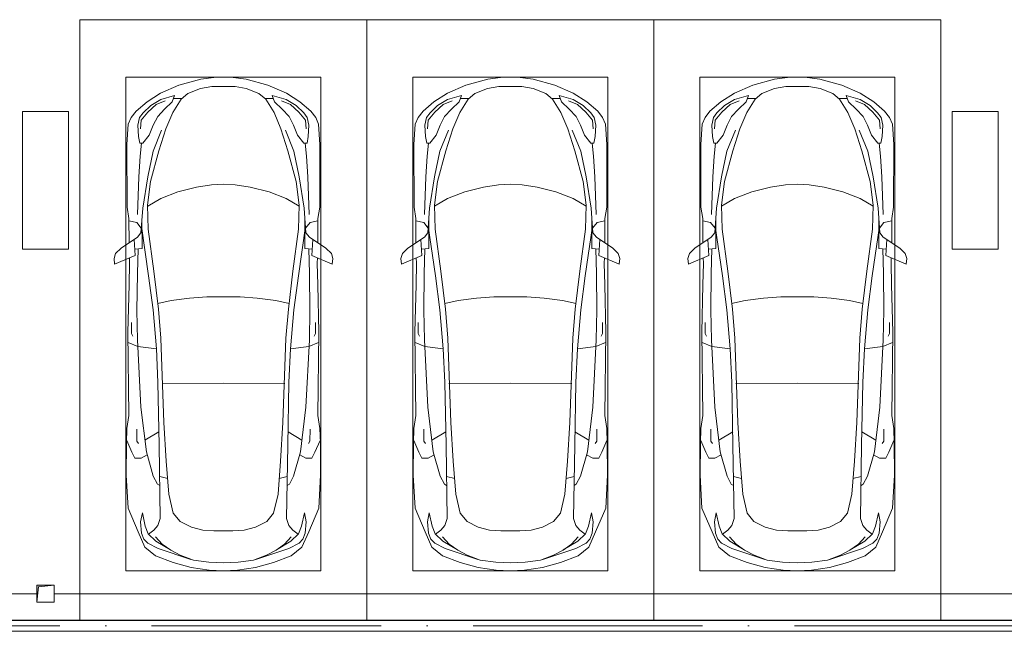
# Model space of a CAD drawing. Header units: millimetres. Extents: x -32229 to 192519, y -13689 to 125138.
# Tile 77 of 256: x -13190 to -4611, y 104322 to 109650. Entities that reach past the tile are written whole.
import ezdxf

# ---------------------------------------------------------------- set-up
doc = ezdxf.new("R2010")
doc.units = ezdxf.units.MM
doc.linetypes.add('ADSK_Осевая', pattern=[2800, 2000, -400, 0, -400])
for name, color, linetype, lineweight in [('A-DETL-GENF-OTLN', 7, 'Continuous', 18), ('A-FLOR-____-OTLN', 7, 'Continuous', 18), ('C-PRKG-____-OTLN', 7, 'Continuous', 18), ('E-CABL-TRAY-CNTR', 7, 'ADSK_Осевая', 18), ('E-CABL-TRAY-OTLN', 7, 'Continuous', 18), ('M-EQPM-____-OTLN', 7, 'Continuous', 18), ('S-COLS-____-MCUT', 7, 'Continuous', 40)]:
    doc.layers.add(name, color=color, linetype=linetype, lineweight=lineweight)

# ---------------------------------------------------------------- blocks, each defined once
blk = doc.blocks.new('АР_Машиноместо - 5300x2500_С-V152--01 ЭЛ')
at = {"layer": 'A-DETL-GENF-OTLN', "color": 253, "lineweight": 13, "true_color": 0xaaaaaa}
for p, q in [((1165.1, -503.1), (1052.6, -517.5)), ((1250, -500), (1165.1, -503.1)), ((1250, -500), (1334.9, -503.1)), ((1334.9, -503.1), (1447.4, -517.5)), ((861.8, -571.6), (701.8, -640.4)), ((1052.6, -517.5), (861.8, -571.6)), ((1050.7, -599.4), (941.4, -642.2)), ((1148.8, -583), (1050.7, -599.4)), ((1250, -581.6), (1148.8, -583)), ((1250, -581.6), (1351.2, -583)), ((1351.2, -583), (1449.3, -599.4)), ((1447.4, -517.5), (1638.2, -571.6)), ((1449.3, -599.4), (1558.6, -642.2)), ((1638.2, -571.6), (1798.2, -640.4)), ((701.8, -640.4), (584.4, -714.6)), ((824.6, -660.9), (703.5, -696.4)), ((804.5, -715.7), (824.6, -660.9)), ((888.4, -685.9), (815.2, -686.6)), ((941.4, -642.2), (881.5, -691.6)), ((1558.6, -642.2), (1618.5, -691.6)), ((1611.6, -685.9), (1684.8, -686.6)), ((1695.5, -715.7), (1675.4, -660.9)), ((1675.4, -660.9), (1796.5, -696.4)), ((1798.2, -640.4), (1915.6, -714.6)), ((584.4, -714.6), (489, -795.6)), ((616.5, -746.4), (550, -812.3)), ((703.5, -696.4), (616.5, -746.4)), ((737.5, -778.3), (804.5, -715.7)), ((881.5, -691.6), (809.1, -809.4)), ((1618.5, -691.6), (1690.9, -809.4)), ((1762.5, -778.3), (1695.5, -715.7)), ((1796.5, -696.4), (1883.5, -746.4)), ((1883.5, -746.4), (1950, -812.3)), ((1915.6, -714.6), (2011, -795.6)), ((445.9, -853.1), (420.9, -910.7)), ((489, -795.6), (445.9, -853.1)), ((519.1, -851.5), (505.7, -920)), ((550, -812.3), (519.1, -851.5)), ((639.1, -920), (677.4, -843.7)), ((677.4, -843.7), (737.5, -778.3)), ((809.1, -809.4), (749.2, -950.3)), ((1690.9, -809.4), (1750.8, -950.3)), ((1822.6, -843.7), (1762.5, -778.3)), ((1860.9, -920), (1822.6, -843.7)), ((1950, -812.3), (1980.9, -851.5)), ((1980.9, -851.5), (1994.3, -920)), ((2011, -795.6), (2054.1, -853.1)), ((2054.1, -853.1), (2079.1, -910.7)), ((420.9, -910.7), (409.5, -1087)), ((505.7, -920), (510.2, -1018.7)), ((603.4, -1004.8), (639.1, -920)), ((1896.6, -1004.8), (1860.9, -920)), ((1994.3, -920), (1989.8, -1018.7)), ((2079.1, -910.7), (2090.5, -1087)), ((510.2, -1018.7), (521.5, -1074.5)), ((548.5, -1076.2), (603.4, -1004.8)), ((749.2, -950.3), (687.4, -1141)), ((1750.8, -950.3), (1812.6, -1141)), ((1951.5, -1076.2), (1896.6, -1004.8)), ((1989.8, -1018.7), (1978.5, -1074.5)), ((409.5, -1087), (410.6, -1634.2)), ((521.5, -1074.5), (548.5, -1076.2)), ((1978.5, -1074.5), (1951.5, -1076.2)), ((2090.5, -1087), (2089.4, -1634.2)), ((687.4, -1141), (615.4, -1410.3)), ((1812.6, -1141), (1884.6, -1410.3)), ((615.4, -1410.3), (589.4, -1615.5)), ((1016.6, -1459.9), (1146.9, -1439.4)), ((1146.9, -1439.4), (1250, -1434.1)), ((1353.1, -1439.4), (1250, -1434.1)), ((1483.4, -1459.9), (1353.1, -1439.4)), ((1884.6, -1410.3), (1910.6, -1615.5)), ((703.6, -1557.1), (852.8, -1499)), ((852.8, -1499), (1016.6, -1459.9)), ((1647.2, -1499), (1483.4, -1459.9)), ((1796.4, -1557.1), (1647.2, -1499)), ((589.4, -1615.5), (595.8, -1824.8)), ((590.4, -1624.3), (703.6, -1557.1)), ((1909.6, -1624.3), (1796.4, -1557.1)), ((1910.6, -1615.5), (1904.2, -1824.8)), ((410.6, -1634.2), (426.5, -1730.9)), ((546.5, -1642.6), (530.6, -1857.6)), ((1953.5, -1642.6), (1969.4, -1857.6)), ((2089.4, -1634.2), (2073.5, -1730.9)), ((426.5, -1730.9), (427.5, -1943)), ((495, -1765.3), (426.6, -1753.4)), ((533.6, -1816.8), (495, -1765.3)), ((597, -2231), (535, -1798.3)), ((540.9, -1993.7), (539.8, -1733.1)), ((1903, -2231), (1965, -1798.3)), ((1959.1, -1993.7), (1960.2, -1733.1)), ((1966.4, -1816.8), (2005, -1765.3)), ((2005, -1765.3), (2073.4, -1753.4)), ((2073.5, -1730.9), (2072.5, -1943)), ((530.6, -1857.6), (500.6, -1894.5)), ((595.8, -1824.8), (644.6, -2191.8)), ((1904.2, -1824.8), (1855.4, -2191.8)), ((1969.4, -1857.6), (1999.4, -1894.5)), ((500.6, -1894.5), (357.8, -1990.1)), ((479.9, -2052.9), (471, -1914.3)), ((1999.4, -1894.5), (2142.2, -1990.1)), ((2020.1, -2052.9), (2029, -1914.3)), ((309.5, -2036.1), (296.8, -2079.9)), ((301.4, -2130.5), (479.9, -2052.9)), ((357.8, -1990.1), (309.5, -2036.1)), ((540.9, -1993.7), (476.3, -1997.9)), ((505.9, -1996), (500, -2210.1)), ((1959.1, -1993.7), (2023.7, -1997.9)), ((1994.1, -1996), (2000, -2210.1)), ((2198.6, -2130.5), (2020.1, -2052.9)), ((2142.2, -1990.1), (2190.5, -2036.1)), ((2190.5, -2036.1), (2203.2, -2079.9)), ((296.8, -2079.9), (301.4, -2130.5)), ((428.2, -2308.5), (432.3, -2119.9)), ((432.3, -2119.9), (430.7, -2073.9)), ((2067.7, -2119.9), (2069.3, -2073.9)), ((2071.8, -2308.5), (2067.7, -2119.9)), ((2203.2, -2079.9), (2198.6, -2130.5)), ((500, -2210.1), (495.7, -2532.3)), ((644.6, -2191.8), (684.2, -2522.3)), ((1855.4, -2191.8), (1815.8, -2522.3)), ((2000, -2210.1), (2004.3, -2532.3)), ((417.5, -2723), (428.2, -2308.5)), ((636.6, -2526.5), (597, -2231)), ((1863.4, -2526.5), (1903, -2231)), ((2082.5, -2723), (2071.8, -2308.5)), ((495.7, -2532.3), (501.4, -2789.7)), ((636.6, -2526.5), (665.8, -2867.4)), ((684.2, -2522.3), (704.9, -2775.5)), ((1815.8, -2522.3), (1795.1, -2775.5)), ((1863.4, -2526.5), (1834.2, -2867.4)), ((2004.3, -2532.3), (1998.6, -2789.7)), ((447.8, -2638.7), (447.8, -2733.7)), ((2052.2, -2638.7), (2052.2, -2733.7)), ((426.5, -3446.8), (417.5, -2723)), ((447.8, -2733.7), (459.7, -2756.2)), ((2052.2, -2733.7), (2040.3, -2756.2)), ((2073.5, -3446.8), (2082.5, -2723)), ((505.1, -2846.9), (420.9, -2813.3)), ((501.4, -2789.7), (530.9, -3374.8)), ((704.9, -2775.5), (731.2, -3507.6)), ((1795.1, -2775.5), (1768.8, -3507.6)), ((1998.6, -2789.7), (1969.1, -3374.8)), ((1994.9, -2846.9), (2079.1, -2813.3)), ((665.8, -2867.4), (505.1, -2846.9)), ((665.6, -2864.6), (678.7, -3159.5)), ((1834.4, -2864.6), (1821.3, -3159.5)), ((1834.2, -2867.4), (1994.9, -2846.9)), ((678.7, -3159.5), (689.3, -3705.5)), ((1821.3, -3159.5), (1810.7, -3705.5)), ((530.9, -3374.8), (578.7, -3762.9)), ((1969.1, -3374.8), (1921.3, -3762.9)), ((409.5, -3560), (426.5, -3446.8)), ((731.2, -3507.6), (752.2, -3845.6)), ((1768.8, -3507.6), (1747.8, -3845.6)), ((2090.5, -3560), (2073.5, -3446.8)), ((405.6, -3688.5), (409.5, -3560)), ((495.5, -3566.1), (496.8, -3671.6)), ((687.1, -3588.8), (566.5, -3663.9)), ((1812.9, -3588.8), (1933.5, -3663.9)), ((2004.5, -3566.1), (2003.2, -3671.6)), ((2094.4, -3688.5), (2090.5, -3560)), ((403.4, -3968), (405.6, -3688.5)), ((408.2, -3667), (453.1, -3766.3)), ((496.8, -3671.6), (510.1, -3691.5)), ((2003.2, -3671.6), (1989.9, -3691.5)), ((2091.8, -3667), (2046.9, -3766.3)), ((2096.6, -3968), (2094.4, -3688.5)), ((453.1, -3766.3), (478.4, -3819.3)), ((578.7, -3762.9), (638.7, -3975.4)), ((689.3, -3705.5), (699.7, -4345.5)), ((1810.7, -3705.5), (1800.3, -4345.5)), ((1921.3, -3762.9), (1861.3, -3975.4)), ((2046.9, -3766.3), (2021.6, -3819.3)), ((478.4, -3819.3), (532.5, -3818.1)), ((532.5, -3818.1), (585.5, -3790.5)), ((752.2, -3845.6), (774.4, -4132.9)), ((1747.8, -3845.6), (1725.6, -4132.9)), ((1967.5, -3818.1), (1914.5, -3790.5)), ((2021.6, -3819.3), (1967.5, -3818.1)), ((419.6, -4254.2), (403.4, -3968)), ((638.7, -3975.4), (675.2, -4045.5)), ((1861.3, -3975.4), (1824.8, -4045.5)), ((2080.4, -4254.2), (2096.6, -3968)), ((675.2, -4045.5), (694.6, -4057.6)), ((1824.8, -4045.5), (1805.4, -4057.6)), ((774.4, -4132.9), (812.5, -4298.9)), ((1725.6, -4132.9), (1687.5, -4298.9)), ((507.1, -4462.6), (419.6, -4254.2)), ((1992.9, -4462.6), (2080.4, -4254.2)), ((543.7, -4295.1), (528.4, -4374.7)), ((528.4, -4374.7), (536.4, -4471.4)), ((569.5, -4413.1), (543.7, -4295.1)), ((699.7, -4345.5), (679.6, -4406.3)), ((812.5, -4298.9), (872.7, -4370.2)), ((872.7, -4370.2), (970.5, -4419.3)), ((1627.3, -4370.2), (1529.5, -4419.3)), ((1687.5, -4298.9), (1627.3, -4370.2)), ((1800.3, -4345.5), (1820.4, -4406.3)), ((1930.5, -4413.1), (1956.3, -4295.1)), ((1956.3, -4295.1), (1971.6, -4374.7)), ((1971.6, -4374.7), (1963.6, -4471.4)), ((594.6, -4479.3), (569.5, -4413.1)), ((645, -4445.5), (597.3, -4481.4)), ((679.6, -4406.3), (645, -4445.5)), ((970.5, -4419.3), (1069.6, -4447.3)), ((1069.6, -4447.3), (1167.1, -4453.2)), ((1167.1, -4453.2), (1250, -4453.9)), ((1332.9, -4453.2), (1250, -4453.9)), ((1430.4, -4447.3), (1332.9, -4453.2)), ((1529.5, -4419.3), (1430.4, -4447.3)), ((1820.4, -4406.3), (1855, -4445.5)), ((1855, -4445.5), (1902.7, -4481.4)), ((1905.4, -4479.3), (1930.5, -4413.1)), ((565.9, -4595.1), (507.1, -4462.6)), ((536.4, -4471.4), (557.5, -4525.7)), ((557.5, -4525.7), (590.7, -4560.1)), ((661.8, -4543.1), (594.6, -4479.3)), ((717.1, -4568.9), (659.6, -4505.3)), ((788.5, -4617.7), (661.8, -4543.1)), ((1711.5, -4617.7), (1838.2, -4543.1)), ((1782.9, -4568.9), (1840.4, -4505.3)), ((1838.2, -4543.1), (1905.4, -4479.3)), ((1942.5, -4525.7), (1909.3, -4560.1)), ((1934.1, -4595.1), (1992.9, -4462.6)), ((1963.6, -4471.4), (1942.5, -4525.7)), ((659.1, -4669.9), (565.9, -4595.1)), ((590.7, -4560.1), (680.7, -4606.5)), ((680.7, -4606.5), (967, -4703.6)), ((791.3, -4619.7), (717.1, -4568.9)), ((873.9, -4665.1), (791.3, -4619.7)), ((1819.3, -4606.5), (1533, -4703.6)), ((1626.1, -4665.1), (1708.7, -4619.7)), ((1708.7, -4619.7), (1782.9, -4568.9)), ((1909.3, -4560.1), (1819.3, -4606.5)), ((1840.9, -4669.9), (1934.1, -4595.1)), ((812.7, -4729.4), (659.1, -4669.9)), ((988.2, -4706.7), (873.9, -4665.1)), ((1122.2, -4726.4), (988.2, -4706.7)), ((1377.8, -4726.4), (1511.8, -4706.7)), ((1511.8, -4706.7), (1626.1, -4665.1)), ((1687.3, -4729.4), (1840.9, -4669.9)), ((970.2, -4771.8), (812.7, -4729.4)), ((1126.4, -4794.1), (970.2, -4771.8)), ((1250, -4731.7), (1122.2, -4726.4)), ((1250, -4800), (1126.4, -4794.1)), ((1250, -4731.7), (1377.8, -4726.4)), ((1250, -4800), (1373.6, -4794.1)), ((1373.6, -4794.1), (1529.8, -4771.8)), ((1529.8, -4771.8), (1687.3, -4729.4))]:
    blk.add_line(p, q, dxfattribs=at)
at = {"layer": 'A-DETL-GENF-OTLN', "color": 254, "lineweight": 13, "true_color": 0xd4d4d4}
for p, q in [((664.7, -739.9), (591.7, -805)), ((742.6, -707.8), (664.7, -739.9)), ((1757.4, -707.8), (1835.3, -739.9)), ((1835.3, -739.9), (1908.3, -805)), ((591.7, -805), (534.5, -874.4)), ((1908.3, -805), (1965.5, -874.4)), ((534.5, -874.4), (528.1, -949.5)), ((1965.5, -874.4), (1971.9, -949.5)), ((710.2, -962.8), (636.7, -1146)), ((1789.8, -962.8), (1863.3, -1146)), ((537.4, -1076.1), (524.9, -1188.6)), ((1962.6, -1076.1), (1975.1, -1188.6)), ((524.9, -1188.6), (513.9, -1368.9)), ((636.7, -1146), (590.3, -1367.8)), ((1863.3, -1146), (1909.7, -1367.8)), ((1975.1, -1188.6), (1986.1, -1368.9)), ((513.9, -1368.9), (502.3, -1696.3)), ((590.3, -1367.8), (546.5, -1642.6)), ((1909.7, -1367.8), (1953.5, -1642.6)), ((1986.1, -1368.9), (1997.7, -1696.3)), ((677.9, -2473), (794.6, -2446)), ((794.6, -2446), (955.7, -2426.8)), ((955.7, -2426.8), (1105.5, -2413.7)), ((1105.5, -2413.7), (1250, -2412.9)), ((1394.5, -2413.7), (1250, -2412.9)), ((1544.3, -2426.8), (1394.5, -2413.7)), ((1705.4, -2446), (1544.3, -2426.8)), ((1822.1, -2473), (1705.4, -2446)), ((715.1, -3168.3), (1250, -3167.3)), ((1784.9, -3168.3), (1250, -3167.3)), ((694.6, -3980.4), (765.1, -3996.8)), ((1805.4, -3980.4), (1734.9, -3996.8))]:
    blk.add_line(p, q, dxfattribs=at)
at = {"layer": 'C-PRKG-____-OTLN', "color": 253, "lineweight": 13, "true_color": 0xaaaaaa}
for p, q in [((2500, 0), (0, 0)), ((0, 0), (0, -5230.2)), ((2500, 0), (2500, -5230.2)), ((400, -500), (400, -4800)), ((400, -500), (2100, -500)), ((2100, -500), (2100, -4800)), ((400, -4800), (2100, -4800))]:
    blk.add_line(p, q, dxfattribs=at)
blk = doc.blocks.new('АР_Канал вертикальный прямоугольный - ВК-5403405--01 ЭЛ')
at = {"layer": 'M-EQPM-____-OTLN', "lineweight": 13, "true_color": 0xe2e2e2}
blk.add_hatch(color=254, dxfattribs=at).paths.add_polyline_path([(-75, -75), (-60, 60), (75, 75), (-75, 75)])
at = {"layer": 'M-EQPM-____-OTLN', "color": 253, "lineweight": 13, "true_color": 0xaaaaaa}
for p, q in [((75, 75), (-75, 75)), ((-75, 75), (-75, -75)), ((75, 75), (-75, 75)), ((-75, 75), (-75, -75)), ((-75, -75), (-75, 75)), ((-75, 75), (75, 75)), ((-75, -75), (-60, 60)), ((-75, -75), (-60, 60)), ((-60, 60), (75, 75)), ((-60, 60), (75, 75)), ((75, -75), (75, 75)), ((75, 75), (75, -75)), ((-75, -75), (75, -75)), ((75, -75), (-75, -75))]:
    blk.add_line(p, q, dxfattribs=at)
blk = doc.blocks.new('Наметкина 10_РД_АР_П_отсоединено_rvt-1--01 ЭЛ')
at = {"layer": 'A-FLOR-____-OTLN', "color": 253, "lineweight": 13, "true_color": 0xaaaaaa}
for p, q in [((-20964.7, 104650), (-13039.7, 104650)), ((-12889.7, 104650), (9551.2, 104650))]:
    blk.add_line(p, q, dxfattribs=at)
at = {"layer": 'S-COLS-____-MCUT', "color": 253, "lineweight": 15, "true_color": 0xaaaaaa}
for p, q in [((-12764.7, 108850), (-13164.7, 108850)), ((-13164.7, 108850), (-13164.7, 107650)), ((-12764.7, 107650), (-12764.7, 108850)), ((-4664.7, 108850), (-5064.7, 108850)), ((-5064.7, 108850), (-5064.7, 107650)), ((-4664.7, 107650), (-4664.7, 108850)), ((-13164.7, 107650), (-12764.7, 107650)), ((-5064.7, 107650), (-4664.7, 107650))]:
    blk.add_line(p, q, dxfattribs=at)
at = {"layer": 'C-PRKG-____-OTLN', "color": 253, "lineweight": 13, "true_color": 0xaaaaaa}
for p in [(-12664.7, 109650), (-10164.7, 109650), (-7664.7, 109650)]:
    blk.add_blockref('АР_Машиноместо - 5300x2500_С-V152--01 ЭЛ', p, dxfattribs=at)
at = {"layer": 'M-EQPM-____-OTLN', "color": 253, "lineweight": 13, "true_color": 0xaaaaaa}
blk.add_blockref('АР_Канал вертикальный прямоугольный - ВК-5403405--01 ЭЛ', (-12964.7, 104650), dxfattribs=at)

msp = doc.modelspace()

# ---------------------------------------------------------------- linework, layer by layer
at = {"layer": 'E-CABL-TRAY-CNTR', "color": 5, "true_color": 0x0000ff}
msp.add_line((9560.6, 104369.8), (-18674.8, 104369.8), dxfattribs=at)
at = {"layer": 'E-CABL-TRAY-OTLN', "color": 5, "true_color": 0x0000ff}
for p, q in [((9560.6, 104419.8), (-18674.8, 104419.8)), ((9560.6, 104417.3), (-18674.8, 104417.3)), ((9560.6, 104322.4), (-18674.8, 104322.4))]:
    msp.add_line(p, q, dxfattribs=at)

# ---------------------------------------------------------------- block references
at = {"lineweight": 5}
msp.add_blockref('Наметкина 10_РД_АР_П_отсоединено_rvt-1--01 ЭЛ', (0, 0), dxfattribs=at)

doc.saveas('drawing.dxf')
